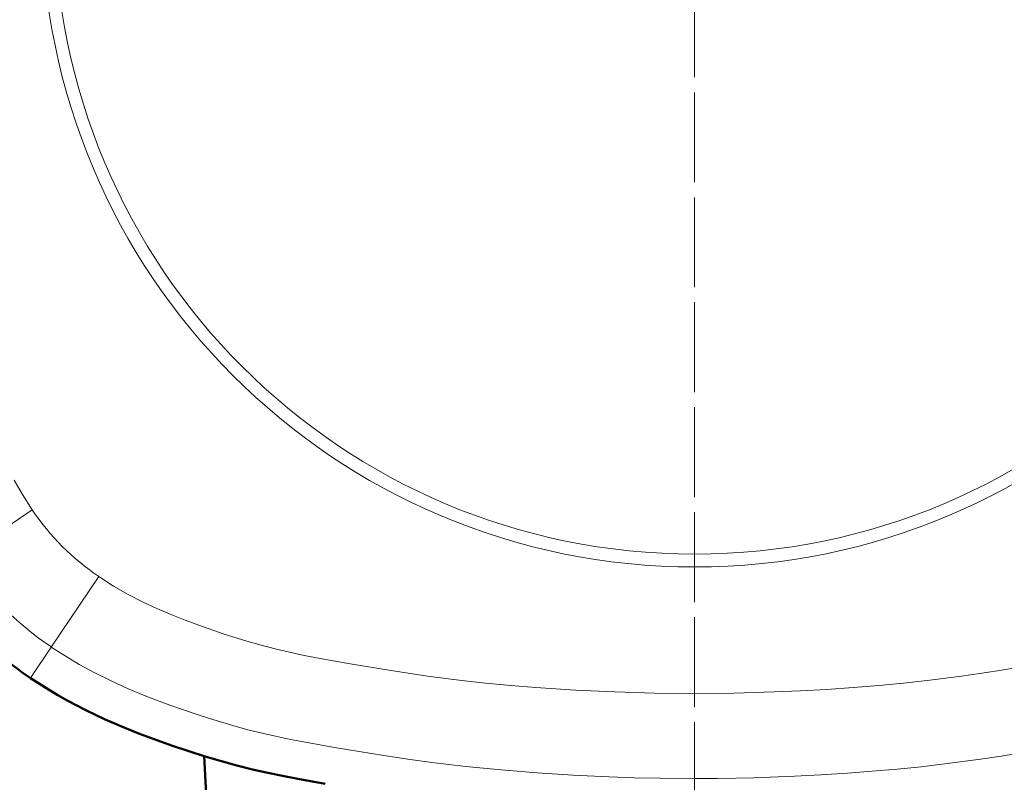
# Model space of a CAD drawing. Extents: x -2065 to 2446, y -2159 to 856.
# Tile 5 of 57: x -222 to -49, y -1745 to -1610. Entities that reach past the tile are written whole.
import ezdxf

# ---------------------------------------------------------------- set-up
doc = ezdxf.new("R2010")
doc.units = 0
doc.linetypes.add('DASHDOT', pattern=[18.5, 12, -3, 0.5, -3])

msp = doc.modelspace()

# ---------------------------------------------------------------- linework, layer by layer
at = {"color": 7, "linetype": 'DASHDOT', "lineweight": 18}
for p, q in [((-103.44, -1364.21), (-103.44, -1819.21)), ((-103.43, -1442.04), (-103.43, -1741.39))]:
    msp.add_line(p, q, dxfattribs=at)
at = {"color": 7, "lineweight": 18}
for p, q in [((-232.68, -1705.16), (-220.24, -1696.81)), ((-216.88, -1720.96), (-208.53, -1708.52)), ((-216.88, -1720.96), (-220.5, -1726.36)), ((-220.55, -1726.43), (-220.5, -1726.36))]:
    msp.add_line(p, q, dxfattribs=at)
at = {"color": 7, "lineweight": 50}
msp.add_line((-189.92, -1740.19), (-189.31, -1751.71), dxfattribs=at)
at = {"color": 7, "lineweight": 18}
for points in [[(-223.42, -1691.57), (-221.99, -1694.07), (-220.24, -1696.81)], [(-103.43, -1729.15), (-110.48, -1729.09), (-117.5, -1728.89), (-124.47, -1728.56), (-131.42, -1728.1), (-135.87, -1727.73), (-140.32, -1727.31), (-144.47, -1726.85), (-150.57, -1726.08), (-156.92, -1725.13), (-164.16, -1723.94), (-169.44, -1723.01), (-172.31, -1722.45), (-174.9, -1721.89), (-177.39, -1721.3), (-179.87, -1720.65), (-182.41, -1719.92), (-186.6, -1718.61), (-190.86, -1717.14), (-193.28, -1716.24), (-195.65, -1715.3), (-198.27, -1714.18), (-200.81, -1712.99), (-203.3, -1711.7), (-205.89, -1710.21), (-208.53, -1708.52)], [(-103.43, -1744.13), (-109.49, -1744.09), (-114.03, -1743.99), (-118.57, -1743.84), (-124.91, -1743.54), (-131.23, -1743.14), (-137.56, -1742.62), (-143.79, -1742), (-149.77, -1741.3), (-154, -1740.72), (-158.22, -1740.09), (-162.59, -1739.39), (-166.95, -1738.66), (-172.04, -1737.76), (-174.72, -1737.24), (-177.37, -1736.69), (-179.68, -1736.16), (-181.97, -1735.59), (-184.31, -1734.97), (-186.64, -1734.29), (-188.99, -1733.58), (-191.33, -1732.82), (-195.98, -1731.22), (-199.76, -1729.8), (-203.46, -1728.26), (-206.35, -1726.95), (-209.18, -1725.53), (-211.96, -1724.02), (-214.44, -1722.54), (-216.88, -1720.96)], [(-103.43, -1729.15), (-96.43, -1729.09), (-89.43, -1728.89), (-84.76, -1728.69), (-80.13, -1728.43), (-75.5, -1728.11), (-70.97, -1727.73), (-66.6, -1727.31), (-62.45, -1726.86), (-56.35, -1726.08), (-50.01, -1725.14), (-44.78, -1724.29)], [(-45.76, -1739.63), (-49.37, -1740.2), (-52.99, -1740.74), (-59.28, -1741.57), (-63.5, -1742.05), (-67.72, -1742.47), (-72.1, -1742.86), (-76.5, -1743.2), (-81.17, -1743.5), (-85.84, -1743.74), (-92.97, -1743.99), (-99.39, -1744.11), (-103.43, -1744.13)]]:
    msp.add_lwpolyline(points, dxfattribs=at)
at = {"color": 7, "lineweight": 50}
msp.add_lwpolyline([(-220.55, -1726.43), (-218.97, -1727.47), (-217.37, -1728.47), (-215.75, -1729.43), (-214.11, -1730.36), (-210.79, -1732.11), (-207.39, -1733.73), (-203.93, -1735.22), (-201.34, -1736.25), (-198.74, -1737.22), (-195.71, -1738.3), (-192.65, -1739.32), (-189.76, -1740.23), (-186.85, -1741.09), (-184.14, -1741.84), (-181.41, -1742.52), (-178.69, -1743.14), (-175.8, -1743.75), (-173.39, -1744.21), (-168.56, -1745.07)], dxfattribs=at)
at = {"color": 7, "lineweight": 18}
for radius in [115.14, 112.88]:
    msp.add_circle((-103.43, -1591.71), radius, dxfattribs=at)
for radius in [42.8, 57.78]:
    msp.add_arc((-184.69, -1672.97), radius, 213.846, 236.154, dxfattribs=at)
at = {"color": 7, "lineweight": 50}
msp.add_arc((-184.7, -1672.98), 64.36, 213.8463, 236.1537, dxfattribs=at)

doc.saveas('drawing.dxf')
